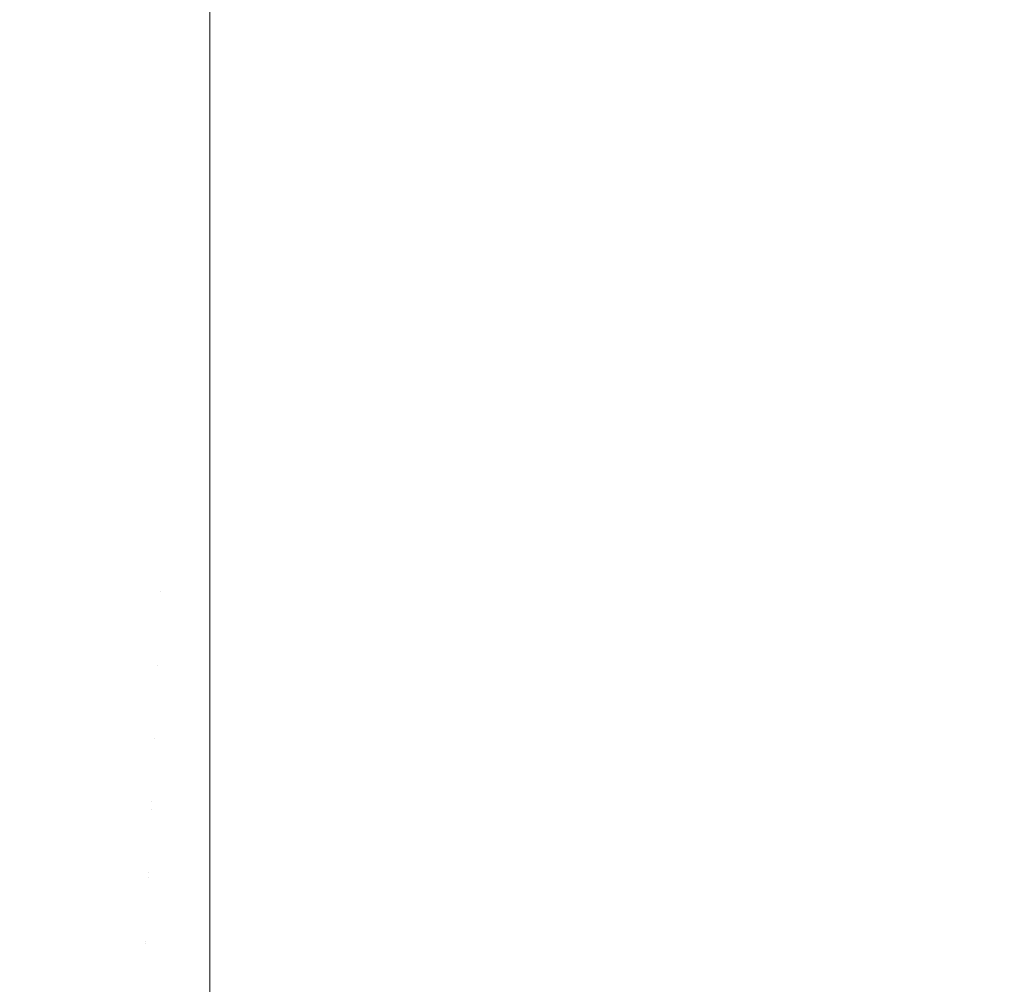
# Model space of a CAD drawing. Header units: centimetres. Extents: x -25.9 to 27.4, y -21.7 to -19.9.
# Tile 11 of 202: x -25.7962 to -25.7509, y -21.6297 to -21.5853. Entities that reach past the tile are written whole.
import ezdxf

# ---------------------------------------------------------------- set-up
doc = ezdxf.new("R2010")
doc.units = ezdxf.units.CM
doc.header["$LTSCALE"] = 2.54
doc.layers.add('Lucido design-1', color=7, linetype='Continuous')

# ---------------------------------------------------------------- blocks, each defined once
blk = doc.blocks.new('Gruppo-5-1')
at = {"color": 7, "linetype": 'Continuous', "lineweight": 9}
for points, invisible_edges in [([(-25.791946, -21.585323, 875.624746), (-25.793047, -21.585104, 875.624746), (-25.792202, -21.581293, 875.623791), (-25.791268, -21.581479, 875.623791)], 15), ([(-25.790837, -21.585493, 875.624746), (-25.791946, -21.585323, 875.624746), (-25.791268, -21.581479, 875.623791), (-25.790328, -21.581623, 875.623791)], 15), ([(-25.789722, -21.585616, 875.624746), (-25.790837, -21.585493, 875.624746), (-25.790328, -21.581623, 875.623791), (-25.789382, -21.581727, 875.623791)], 15), ([(-25.788603, -21.585689, 875.624746), (-25.789722, -21.585616, 875.624746), (-25.789382, -21.581727, 875.623791), (-25.788433, -21.581789, 875.623791)], 15), ([(-25.787481, -21.585713, 875.624746), (-25.788603, -21.585689, 875.624746), (-25.788433, -21.581789, 875.623791), (-25.787481, -21.58181, 875.623791)], 7), ([(-25.787481, -21.585713, 875.624746), (-25.787481, -21.58181, 875.623791), (27.312519, -21.58181, 875.623791), (27.312519, -21.585713, 875.624746)], 10), ([(-25.796088, -21.583647, 876.418166), (-25.797111, -21.583249, 876.418166), (-25.798689, -21.587057, 876.416999), (-25.797498, -21.587521, 876.416999)], 15), ([(-25.795048, -21.583999, 876.418166), (-25.796088, -21.583647, 876.418166), (-25.797498, -21.587521, 876.416999), (-25.796288, -21.587931, 876.416999)], 15), ([(-25.796376, -21.588211, 875.625858), (-25.797598, -21.587796, 875.625858), (-25.796276, -21.584163, 875.624746), (-25.795213, -21.584523, 875.624746)], 15), ([(-25.793994, -21.584307, 876.418166), (-25.795048, -21.583999, 876.418166), (-25.796288, -21.587931, 876.416999), (-25.795061, -21.588289, 876.416999)], 15), ([(-25.795137, -21.588572, 875.625858), (-25.796376, -21.588211, 875.625858), (-25.795213, -21.584523, 875.624746), (-25.794136, -21.584837, 875.624746)], 15), ([(-25.792928, -21.584568, 876.418166), (-25.793994, -21.584307, 876.418166), (-25.795061, -21.588289, 876.416999), (-25.79382, -21.588593, 876.416999)], 15), ([(-25.791851, -21.584782, 876.418166), (-25.792928, -21.584568, 876.418166), (-25.79382, -21.588593, 876.416999), (-25.792567, -21.588842, 876.416999)], 15), ([(-25.793883, -21.588879, 875.625858), (-25.795137, -21.588572, 875.625858), (-25.794136, -21.584837, 875.624746), (-25.793047, -21.585104, 875.624746)], 15), ([(-25.792618, -21.589131, 875.625858), (-25.793883, -21.588879, 875.625858), (-25.793047, -21.585104, 875.624746), (-25.791946, -21.585323, 875.624746)], 15), ([(-25.790766, -21.584949, 876.418166), (-25.791851, -21.584782, 876.418166), (-25.792567, -21.588842, 876.416999), (-25.791304, -21.589036, 876.416999)], 15), ([(-25.789674, -21.585068, 876.418166), (-25.790766, -21.584949, 876.418166), (-25.791304, -21.589036, 876.416999), (-25.790034, -21.589175, 876.416999)], 15), ([(-25.788579, -21.58514, 876.418166), (-25.789674, -21.585068, 876.418166), (-25.790034, -21.589175, 876.416999), (-25.788759, -21.589259, 876.416999)], 15), ([(-25.791342, -21.589327, 875.625858), (-25.792618, -21.589131, 875.625858), (-25.791946, -21.585323, 875.624746), (-25.790837, -21.585493, 875.624746)], 15), ([(-25.790059, -21.589467, 875.625858), (-25.791342, -21.589327, 875.625858), (-25.790837, -21.585493, 875.624746), (-25.789722, -21.585616, 875.624746)], 15), ([(-25.788579, -21.58514, 876.418166), (-25.788759, -21.589259, 876.416999), (-25.787481, -21.589287, 876.416999), (-25.787481, -21.585198, 876.418156)], 11), ([(-25.787481, -21.589282, 876.417), (27.312519, -21.589282, 876.417), (27.312519, -21.585198, 876.418156), (-25.787481, -21.585198, 876.418156)], 5), ([(-25.788771, -21.589552, 875.625858), (-25.790059, -21.589467, 875.625858), (-25.789722, -21.585616, 875.624746), (-25.788603, -21.585689, 875.624746)], 15), ([(-25.787481, -21.585881, 875.624794), (-25.787481, -21.58958, 875.625858), (-25.788771, -21.589552, 875.625858), (-25.788603, -21.585689, 875.624746)], 14), ([(-25.788603, -21.585689, 875.624746), (-25.787481, -21.585713, 875.624746), (-25.787481, -21.585881, 875.624794)], 9), ([(27.312519, -21.585713, 875.624746), (27.312519, -21.585881, 875.624794), (-25.787481, -21.585881, 875.624794), (-25.787481, -21.585713, 875.624746)], 10), ([(-25.787481, -21.58958, 875.625858), (-25.787481, -21.585881, 875.624794), (27.312519, -21.585881, 875.624794), (27.312519, -21.58958, 875.625858)], 10), ([(-25.796127, -21.592265, 875.627127), (-25.797526, -21.591857, 875.627127), (-25.796376, -21.588211, 875.625858), (-25.795137, -21.588572, 875.625858)], 15), ([(-25.795061, -21.588289, 876.416999), (-25.796288, -21.587931, 876.416999), (-25.79751, -21.591806, 876.415659), (-25.796113, -21.592213, 876.415659)], 15), ([(-25.79382, -21.588593, 876.416999), (-25.795061, -21.588289, 876.416999), (-25.796113, -21.592213, 876.415659), (-25.794699, -21.592559, 876.415659)], 15), ([(-25.794711, -21.592611, 875.627127), (-25.796127, -21.592265, 875.627127), (-25.795137, -21.588572, 875.625858), (-25.793883, -21.588879, 875.625858)], 15), ([(-25.792567, -21.588842, 876.416999), (-25.79382, -21.588593, 876.416999), (-25.794699, -21.592559, 876.415659), (-25.793272, -21.592843, 876.415659)], 15), ([(-25.793282, -21.592896, 875.627127), (-25.794711, -21.592611, 875.627127), (-25.793883, -21.588879, 875.625858), (-25.792618, -21.589131, 875.625858)], 15), ([(-25.791841, -21.593117, 875.627127), (-25.793282, -21.592896, 875.627127), (-25.792618, -21.589131, 875.625858), (-25.791342, -21.589327, 875.625858)], 15), ([(-25.791304, -21.589036, 876.416999), (-25.792567, -21.588842, 876.416999), (-25.793272, -21.592843, 876.415659), (-25.791834, -21.593064, 876.415659)], 15), ([(-25.790034, -21.589175, 876.416999), (-25.791304, -21.589036, 876.416999), (-25.791834, -21.593064, 876.415659), (-25.790388, -21.593223, 876.415659)], 15), ([(-25.788759, -21.589259, 876.416999), (-25.790034, -21.589175, 876.416999), (-25.790388, -21.593223, 876.415659), (-25.788936, -21.593318, 876.415659)], 15), ([(-25.790392, -21.593276, 875.627127), (-25.791841, -21.593117, 875.627127), (-25.791342, -21.589327, 875.625858), (-25.790059, -21.589467, 875.625858)], 15), ([(-25.788938, -21.593371, 875.627127), (-25.790392, -21.593276, 875.627127), (-25.790059, -21.589467, 875.625858), (-25.788771, -21.589552, 875.625858)], 15), ([(-25.787481, -21.590068, 875.62602), (-25.787481, -21.593403, 875.627127), (-25.788938, -21.593371, 875.627127), (-25.788771, -21.589552, 875.625858)], 14), ([(-25.787481, -21.593314, 876.41567), (-25.787481, -21.589287, 876.416999), (-25.788759, -21.589259, 876.416999), (-25.788936, -21.593318, 876.415659)], 14), ([(-25.788771, -21.589552, 875.625858), (-25.787481, -21.58958, 875.625858), (-25.787481, -21.590068, 875.62602)], 9), ([(-25.787481, -21.593314, 876.41567), (27.312519, -21.593314, 876.41567), (27.312519, -21.589282, 876.417), (-25.787481, -21.589282, 876.417)], 5), ([(27.312519, -21.58958, 875.625858), (27.312519, -21.590068, 875.62602), (-25.787481, -21.590068, 875.62602), (-25.787481, -21.58958, 875.625858)], 10), ([(-25.787481, -21.593403, 875.627127), (-25.787481, -21.590068, 875.62602), (27.312519, -21.590068, 875.62602), (27.312519, -21.593403, 875.627127)], 10), ([(-25.796113, -21.592213, 876.415659), (-25.79751, -21.591806, 876.415659), (-25.798711, -21.595617, 876.414148), (-25.797147, -21.596073, 876.414148)], 15), ([(-25.797103, -21.59591, 875.628551), (-25.79866, -21.595456, 875.628551), (-25.797526, -21.591857, 875.627127), (-25.796127, -21.592265, 875.627127)], 15), ([(-25.794699, -21.592559, 876.415659), (-25.796113, -21.592213, 876.415659), (-25.797147, -21.596073, 876.414148), (-25.795564, -21.596461, 876.414148)], 15), ([(-25.795528, -21.596295, 875.628551), (-25.797103, -21.59591, 875.628551), (-25.796127, -21.592265, 875.627127), (-25.794711, -21.592611, 875.627127)], 15), ([(-25.793272, -21.592843, 876.415659), (-25.794699, -21.592559, 876.415659), (-25.795564, -21.596461, 876.414148), (-25.793966, -21.596778, 876.414148)], 15), ([(-25.793937, -21.596612, 875.628551), (-25.795528, -21.596295, 875.628551), (-25.794711, -21.592611, 875.627127), (-25.793282, -21.592896, 875.627127)], 15), ([(-25.791834, -21.593064, 876.415659), (-25.793272, -21.592843, 876.415659), (-25.793966, -21.596778, 876.414148), (-25.792356, -21.597026, 876.414148)], 15), ([(-25.792334, -21.596859, 875.628551), (-25.793937, -21.596612, 875.628551), (-25.793282, -21.592896, 875.627127), (-25.791841, -21.593117, 875.627127)], 15), ([(-25.790388, -21.593223, 876.415659), (-25.791834, -21.593064, 876.415659), (-25.792356, -21.597026, 876.414148), (-25.790736, -21.597204, 876.414148)], 15), ([(-25.790721, -21.597035, 875.628551), (-25.792334, -21.596859, 875.628551), (-25.791841, -21.593117, 875.627127), (-25.790392, -21.593276, 875.627127)], 15), ([(-25.788936, -21.593318, 876.415659), (-25.790388, -21.593223, 876.415659), (-25.790736, -21.597204, 876.414148), (-25.78911, -21.59731, 876.414148)], 15), ([(-25.789103, -21.597141, 875.628551), (-25.790721, -21.597035, 875.628551), (-25.790392, -21.593276, 875.627127), (-25.788938, -21.593371, 875.627127)], 15), ([(-25.787481, -21.597285, 876.414171), (-25.787481, -21.59335, 876.415659), (-25.788936, -21.593318, 876.415659), (-25.78911, -21.59731, 876.414148)], 14), ([(-25.787481, -21.594197, 875.627427), (-25.787481, -21.597177, 875.628551), (-25.789103, -21.597141, 875.628551), (-25.788938, -21.593371, 875.627127)], 14), ([(-25.788938, -21.593371, 875.627127), (-25.787481, -21.593403, 875.627127), (-25.787481, -21.594197, 875.627427)], 9), ([(-25.788936, -21.593318, 876.415659), (-25.787481, -21.59335, 876.415659), (-25.787481, -21.593314, 876.41567)], 9), ([(27.312519, -21.59335, 876.415659), (27.312519, -21.593314, 876.41567), (-25.787481, -21.593314, 876.41567), (-25.787481, -21.59335, 876.415659)], 10), ([(-25.787481, -21.59335, 876.415659), (-25.787481, -21.597285, 876.414171), (27.312519, -21.597285, 876.414171), (27.312519, -21.59335, 876.415659)], 10), ([(27.312519, -21.593403, 875.627127), (27.312519, -21.594197, 875.627427), (-25.787481, -21.594197, 875.627427), (-25.787481, -21.593403, 875.627127)], 10), ([(-25.787481, -21.597177, 875.628551), (-25.787481, -21.594197, 875.627427), (27.312519, -21.594197, 875.627427), (27.312519, -21.597177, 875.628551)], 10), ([(-25.796332, -21.599924, 875.630127), (-25.798065, -21.5995, 875.630127), (-25.797103, -21.59591, 875.628551), (-25.795528, -21.596295, 875.628551)], 15), ([(-25.795564, -21.596461, 876.414148), (-25.797147, -21.596073, 876.414148), (-25.798162, -21.599862, 876.412471), (-25.796413, -21.60029, 876.412471)], 15), ([(-25.793966, -21.596778, 876.414148), (-25.795564, -21.596461, 876.414148), (-25.796413, -21.60029, 876.412471), (-25.794647, -21.600641, 876.412471)], 15), ([(-25.794582, -21.600273, 875.630127), (-25.796332, -21.599924, 875.630127), (-25.795528, -21.596295, 875.628551), (-25.793937, -21.596612, 875.628551)], 15), ([(-25.792356, -21.597026, 876.414148), (-25.793966, -21.596778, 876.414148), (-25.794647, -21.600641, 876.412471), (-25.792868, -21.600915, 876.412471)], 15), ([(-25.792819, -21.600544, 875.630127), (-25.794582, -21.600273, 875.630127), (-25.793937, -21.596612, 875.628551), (-25.792334, -21.596859, 875.628551)], 15), ([(-25.791045, -21.600738, 875.630127), (-25.792819, -21.600544, 875.630127), (-25.792334, -21.596859, 875.628551), (-25.790721, -21.597035, 875.628551)], 15), ([(-25.790736, -21.597204, 876.414148), (-25.792356, -21.597026, 876.414148), (-25.792868, -21.600915, 876.412471), (-25.791078, -21.601111, 876.412471)], 15), ([(-25.78911, -21.59731, 876.414148), (-25.790736, -21.597204, 876.414148), (-25.791078, -21.601111, 876.412471), (-25.789281, -21.601229, 876.412471)], 15), ([(-25.789265, -21.600855, 875.630127), (-25.791045, -21.600738, 875.630127), (-25.790721, -21.597035, 875.628551), (-25.789103, -21.597141, 875.628551)], 15), ([(-25.787481, -21.601189, 876.412505), (-25.787481, -21.597346, 876.414148), (-25.78911, -21.59731, 876.414148), (-25.789281, -21.601229, 876.412471)], 14), ([(-25.787481, -21.598262, 875.629011), (-25.787481, -21.600894, 875.630127), (-25.789265, -21.600855, 875.630127), (-25.789103, -21.597141, 875.628551)], 14), ([(-25.78911, -21.59731, 876.414148), (-25.787481, -21.597346, 876.414148), (-25.787481, -21.597285, 876.414171)], 9), ([(-25.789103, -21.597141, 875.628551), (-25.787481, -21.597177, 875.628551), (-25.787481, -21.598262, 875.629011)], 9), ([(27.312519, -21.597177, 875.628551), (27.312519, -21.598262, 875.629011), (-25.787481, -21.598262, 875.629011), (-25.787481, -21.597177, 875.628551)], 10), ([(27.312519, -21.597346, 876.414148), (27.312519, -21.597285, 876.414171), (-25.787481, -21.597285, 876.414171), (-25.787481, -21.597346, 876.414148)], 10), ([(-25.787481, -21.597346, 876.414148), (-25.787481, -21.601189, 876.412505), (27.312519, -21.601189, 876.412505), (27.312519, -21.597346, 876.414148)], 10), ([(-25.787481, -21.600894, 875.630127), (-25.787481, -21.598262, 875.629011), (27.312519, -21.598262, 875.629011), (27.312519, -21.600894, 875.630127)], 10), ([(-25.795217, -21.603872, 875.631854), (-25.797123, -21.603492, 875.631854), (-25.796332, -21.599924, 875.630127), (-25.794582, -21.600273, 875.630127)], 15), ([(-25.794647, -21.600641, 876.412471), (-25.796413, -21.60029, 876.412471), (-25.797245, -21.604041, 876.410631), (-25.795315, -21.604425, 876.410631)], 15), ([(-25.793296, -21.604167, 875.631854), (-25.795217, -21.603872, 875.631854), (-25.794582, -21.600273, 875.630127), (-25.792819, -21.600544, 875.630127)], 15), ([(-25.791364, -21.604379, 875.631854), (-25.793296, -21.604167, 875.631854), (-25.792819, -21.600544, 875.630127), (-25.791045, -21.600738, 875.630127)], 15), ([(-25.792868, -21.600915, 876.412471), (-25.794647, -21.600641, 876.412471), (-25.795315, -21.604425, 876.410631), (-25.793369, -21.604725, 876.410631)], 15), ([(-25.791078, -21.601111, 876.412471), (-25.792868, -21.600915, 876.412471), (-25.793369, -21.604725, 876.410631), (-25.791413, -21.604939, 876.410631)], 15), ([(-25.789424, -21.604506, 875.631854), (-25.791364, -21.604379, 875.631854), (-25.791045, -21.600738, 875.630127), (-25.789265, -21.600855, 875.630127)], 15), ([(-25.787481, -21.602254, 875.63077), (-25.787481, -21.604548, 875.631854), (-25.789424, -21.604506, 875.631854), (-25.789265, -21.600855, 875.630127)], 14), ([(-25.789265, -21.600855, 875.630127), (-25.787481, -21.600894, 875.630127), (-25.787481, -21.602254, 875.63077)], 9), ([(27.312519, -21.600894, 875.630127), (27.312519, -21.602254, 875.63077), (-25.787481, -21.602254, 875.63077), (-25.787481, -21.600894, 875.630127)], 10), ([(-25.789281, -21.601229, 876.412471), (-25.791078, -21.601111, 876.412471), (-25.791413, -21.604939, 876.410631), (-25.789449, -21.605068, 876.410631)], 15), ([(-25.787481, -21.605019, 876.410674), (-25.787481, -21.601268, 876.412471), (-25.789281, -21.601229, 876.412471), (-25.789449, -21.605068, 876.410631)], 14), ([(-25.789281, -21.601229, 876.412471), (-25.787481, -21.601268, 876.412471), (-25.787481, -21.601189, 876.412505)], 9), ([(27.312519, -21.601268, 876.412471), (27.312519, -21.601189, 876.412505), (-25.787481, -21.601189, 876.412505), (-25.787481, -21.601268, 876.412471)], 10), ([(-25.787481, -21.601268, 876.412471), (-25.787481, -21.605019, 876.410674), (27.312519, -21.605019, 876.410674), (27.312519, -21.601268, 876.412471)], 10), ([(-25.787481, -21.604548, 875.631854), (-25.787481, -21.602254, 875.63077), (27.312519, -21.602254, 875.63077), (27.312519, -21.604548, 875.631854)], 10), ([(-25.79584, -21.607403, 875.63373), (-25.797899, -21.606993, 875.63373), (-25.797123, -21.603492, 875.631854), (-25.795217, -21.603872, 875.631854)], 15), ([(-25.795315, -21.604425, 876.410631), (-25.797245, -21.604041, 876.410631), (-25.798058, -21.607708, 876.408631), (-25.795967, -21.608124, 876.408631)], 15), ([(-25.793764, -21.607722, 875.63373), (-25.79584, -21.607403, 875.63373), (-25.795217, -21.603872, 875.631854), (-25.793296, -21.604167, 875.631854)], 15), ([(-25.791676, -21.607951, 875.63373), (-25.793764, -21.607722, 875.63373), (-25.793296, -21.604167, 875.631854), (-25.791364, -21.604379, 875.631854)], 15), ([(-25.793369, -21.604725, 876.410631), (-25.795315, -21.604425, 876.410631), (-25.795967, -21.608124, 876.408631), (-25.79386, -21.608448, 876.408631)], 15), ([(-25.789581, -21.608088, 875.63373), (-25.791676, -21.607951, 875.63373), (-25.791364, -21.604379, 875.631854), (-25.789424, -21.604506, 875.631854)], 15), ([(-25.787481, -21.606165, 875.6327), (-25.787481, -21.608134, 875.63373), (-25.789581, -21.608088, 875.63373), (-25.789424, -21.604506, 875.631854)], 14), ([(-25.789424, -21.604506, 875.631854), (-25.787481, -21.604548, 875.631854), (-25.787481, -21.606165, 875.6327)], 9), ([(27.312519, -21.604548, 875.631854), (27.312519, -21.606165, 875.6327), (-25.787481, -21.606165, 875.6327), (-25.787481, -21.604548, 875.631854)], 10), ([(-25.791413, -21.604939, 876.410631), (-25.793369, -21.604725, 876.410631), (-25.79386, -21.608448, 876.408631), (-25.79174, -21.60868, 876.408631)], 15), ([(-25.789449, -21.605068, 876.410631), (-25.791413, -21.604939, 876.410631), (-25.79174, -21.60868, 876.408631), (-25.789613, -21.60882, 876.408631)], 15), ([(-25.787481, -21.608768, 876.408683), (-25.787481, -21.605111, 876.410631), (-25.789449, -21.605068, 876.410631), (-25.789613, -21.60882, 876.408631)], 14), ([(-25.789449, -21.605068, 876.410631), (-25.787481, -21.605111, 876.410631), (-25.787481, -21.605019, 876.410674)], 9), ([(27.312519, -21.605111, 876.410631), (27.312519, -21.605019, 876.410674), (-25.787481, -21.605019, 876.410674), (-25.787481, -21.605111, 876.410631)], 10), ([(-25.787481, -21.605111, 876.410631), (-25.787481, -21.608768, 876.408683), (27.312519, -21.608768, 876.408683), (27.312519, -21.605111, 876.410631)], 10), ([(-25.787481, -21.608134, 875.63373), (-25.787481, -21.606165, 875.6327), (27.312519, -21.606165, 875.6327), (27.312519, -21.608134, 875.63373)], 10), ([(-25.796449, -21.61086, 875.635751), (-25.798659, -21.61042, 875.635751), (-25.797899, -21.606993, 875.63373), (-25.79584, -21.607403, 875.63373)], 15), ([(-25.795967, -21.608124, 876.408631), (-25.798058, -21.607708, 876.408631), (-25.79885, -21.611284, 876.406476), (-25.796603, -21.611731, 876.406476)], 15), ([(-25.794222, -21.611203, 875.635751), (-25.796449, -21.61086, 875.635751), (-25.79584, -21.607403, 875.63373), (-25.793764, -21.607722, 875.63373)], 15), ([(-25.791982, -21.611448, 875.635751), (-25.794222, -21.611203, 875.635751), (-25.793764, -21.607722, 875.63373), (-25.791676, -21.607951, 875.63373)], 15), ([(-25.79386, -21.608448, 876.408631), (-25.795967, -21.608124, 876.408631), (-25.796603, -21.611731, 876.406476), (-25.794338, -21.612079, 876.406476)], 15), ([(-25.789734, -21.611595, 875.635751), (-25.791982, -21.611448, 875.635751), (-25.791676, -21.607951, 875.63373), (-25.789581, -21.608088, 875.63373)], 15), ([(-25.789734, -21.611595, 875.635751), (-25.789581, -21.608088, 875.63373), (-25.787481, -21.608134, 875.63373), (-25.787481, -21.60999, 875.634799)], 11), ([(27.312519, -21.608134, 875.63373), (27.312519, -21.60999, 875.634799), (-25.787481, -21.60999, 875.634799), (-25.787481, -21.608134, 875.63373)], 10), ([(-25.79174, -21.60868, 876.408631), (-25.79386, -21.608448, 876.408631), (-25.794338, -21.612079, 876.406476), (-25.792059, -21.612329, 876.406476)], 15), ([(-25.789613, -21.60882, 876.408631), (-25.79174, -21.60868, 876.408631), (-25.792059, -21.612329, 876.406476), (-25.789772, -21.612479, 876.406476)], 15), ([(-25.787481, -21.61243, 876.406534), (-25.787481, -21.608866, 876.408631), (-25.789613, -21.60882, 876.408631), (-25.789772, -21.612479, 876.406476)], 14), ([(-25.789613, -21.60882, 876.408631), (-25.787481, -21.608866, 876.408631), (-25.787481, -21.608768, 876.408683)], 9), ([(27.312519, -21.608866, 876.408631), (27.312519, -21.608768, 876.408683), (-25.787481, -21.608768, 876.408683), (-25.787481, -21.608866, 876.408631)], 10), ([(-25.787481, -21.608866, 876.408631), (-25.787481, -21.61243, 876.406534), (27.312519, -21.61243, 876.406534), (27.312519, -21.608866, 876.408631)], 10), ([(-25.787481, -21.60999, 875.634799), (-25.787481, -21.611645, 875.635751), (-25.789734, -21.611595, 875.635751)], 10), ([(-25.787481, -21.611645, 875.635751), (-25.787481, -21.60999, 875.634799), (27.312519, -21.60999, 875.634799), (27.312519, -21.611645, 875.635751)], 10), ([(-25.79467, -21.614603, 875.637916), (-25.797045, -21.614237, 875.637916), (-25.796449, -21.61086, 875.635751), (-25.794222, -21.611203, 875.635751)], 15), ([(-25.792281, -21.614864, 875.637916), (-25.79467, -21.614603, 875.637916), (-25.794222, -21.611203, 875.635751), (-25.791982, -21.611448, 875.635751)], 15), ([(-25.794338, -21.612079, 876.406476), (-25.796603, -21.611731, 876.406476), (-25.797221, -21.61524, 876.40417), (-25.794803, -21.615612, 876.40417)], 15), ([(-25.789883, -21.615021, 875.637916), (-25.792281, -21.614864, 875.637916), (-25.791982, -21.611448, 875.635751), (-25.789734, -21.611595, 875.635751)], 15), ([(-25.789883, -21.615021, 875.637916), (-25.789734, -21.611595, 875.635751), (-25.787481, -21.611645, 875.635751), (-25.787481, -21.613719, 875.637061)], 11), ([(27.312519, -21.611645, 875.635751), (27.312519, -21.613719, 875.637061), (-25.787481, -21.613719, 875.637061), (-25.787481, -21.611645, 875.635751)], 10), ([(-25.792059, -21.612329, 876.406476), (-25.794338, -21.612079, 876.406476), (-25.794803, -21.615612, 876.40417), (-25.79237, -21.615879, 876.40417)], 15), ([(-25.789772, -21.612479, 876.406476), (-25.792059, -21.612329, 876.406476), (-25.79237, -21.615879, 876.40417), (-25.789928, -21.616039, 876.40417)], 15), ([(-25.787481, -21.615996, 876.404232), (-25.787481, -21.612529, 876.406476), (-25.789772, -21.612479, 876.406476), (-25.789928, -21.616039, 876.40417)], 14), ([(-25.789772, -21.612479, 876.406476), (-25.787481, -21.612529, 876.406476), (-25.787481, -21.61243, 876.406534)], 9), ([(27.312519, -21.612529, 876.406476), (27.312519, -21.61243, 876.406534), (-25.787481, -21.61243, 876.406534), (-25.787481, -21.612529, 876.406476)], 10), ([(-25.787481, -21.612529, 876.406476), (-25.787481, -21.615996, 876.404232), (27.312519, -21.615996, 876.404232), (27.312519, -21.612529, 876.406476)], 10), ([(-25.787481, -21.613719, 875.637061), (-25.787481, -21.615074, 875.637916), (-25.789883, -21.615021, 875.637916)], 10), ([(-25.787481, -21.615074, 875.637916), (-25.787481, -21.613719, 875.637061), (27.312519, -21.613719, 875.637061), (27.312519, -21.615074, 875.637916)], 10), ([(-25.795106, -21.617916, 875.640219), (-25.797625, -21.617528, 875.640219), (-25.797045, -21.614237, 875.637916), (-25.79467, -21.614603, 875.637916)], 15), ([(-25.792572, -21.618193, 875.640219), (-25.795106, -21.617916, 875.640219), (-25.79467, -21.614603, 875.637916), (-25.792281, -21.614864, 875.637916)], 15), ([(-25.790029, -21.61836, 875.640219), (-25.792572, -21.618193, 875.640219), (-25.792281, -21.614864, 875.637916), (-25.789883, -21.615021, 875.637916)], 15), ([(-25.790029, -21.61836, 875.640219), (-25.789883, -21.615021, 875.637916), (-25.787481, -21.615074, 875.637916), (-25.787481, -21.617347, 875.639483)], 11), ([(-25.794803, -21.615612, 876.40417), (-25.797221, -21.61524, 876.40417), (-25.797822, -21.618646, 876.401719), (-25.795254, -21.619041, 876.401719)], 15), ([(27.312519, -21.615074, 875.637916), (27.312519, -21.617347, 875.639483), (-25.787481, -21.617347, 875.639483), (-25.787481, -21.615074, 875.637916)], 10), ([(-25.79237, -21.615879, 876.40417), (-25.794803, -21.615612, 876.40417), (-25.795254, -21.619041, 876.401719), (-25.792671, -21.619324, 876.401719)], 15), ([(-25.789928, -21.616039, 876.40417), (-25.79237, -21.615879, 876.40417), (-25.792671, -21.619324, 876.401719), (-25.790079, -21.619494, 876.401719)], 15), ([(-25.787481, -21.619462, 876.401781), (-25.787481, -21.616092, 876.40417), (-25.789928, -21.616039, 876.40417), (-25.790079, -21.619494, 876.401719)], 14), ([(-25.789928, -21.616039, 876.40417), (-25.787481, -21.616092, 876.40417), (-25.787481, -21.615996, 876.404232)], 9), ([(27.312519, -21.616092, 876.40417), (27.312519, -21.615996, 876.404232), (-25.787481, -21.615996, 876.404232), (-25.787481, -21.616092, 876.40417)], 10), ([(-25.787481, -21.616092, 876.40417), (-25.787481, -21.619462, 876.401781), (27.312519, -21.619462, 876.401781), (27.312519, -21.616092, 876.40417)], 10), ([(-25.795536, -21.621184, 875.642697), (-25.798197, -21.620774, 875.642697), (-25.797625, -21.617528, 875.640219), (-25.795106, -21.617916, 875.640219)], 15), ([(-25.787481, -21.617347, 875.639483), (-25.787481, -21.618416, 875.640219), (-25.790029, -21.61836, 875.640219)], 10), ([(-25.787481, -21.618416, 875.640219), (-25.787481, -21.617347, 875.639483), (27.312519, -21.617347, 875.639483), (27.312519, -21.618416, 875.640219)], 10), ([(-25.79286, -21.621477, 875.642697), (-25.795536, -21.621184, 875.642697), (-25.795106, -21.617916, 875.640219), (-25.792572, -21.618193, 875.640219)], 15), ([(-25.790173, -21.621653, 875.642697), (-25.79286, -21.621477, 875.642697), (-25.792572, -21.618193, 875.640219), (-25.790029, -21.61836, 875.640219)], 15), ([(-25.795254, -21.619041, 876.401719), (-25.797822, -21.618646, 876.401719), (-25.798134, -21.620413, 876.400357), (-25.795488, -21.62082, 876.400357)], 15), ([(-25.790173, -21.621653, 875.642697), (-25.790029, -21.61836, 875.640219), (-25.787481, -21.618416, 875.640219), (-25.787481, -21.620866, 875.642061)], 11), ([(27.312519, -21.618416, 875.640219), (27.312519, -21.620866, 875.642061), (-25.787481, -21.620866, 875.642061), (-25.787481, -21.618416, 875.640219)], 10), ([(-25.792671, -21.619324, 876.401719), (-25.795254, -21.619041, 876.401719), (-25.795488, -21.62082, 876.400357), (-25.792828, -21.621112, 876.400357)], 15), ([(-25.790079, -21.619494, 876.401719), (-25.792671, -21.619324, 876.401719), (-25.792828, -21.621112, 876.400357), (-25.790157, -21.621287, 876.400357)], 15), ([(-25.787481, -21.61955, 876.401719), (-25.790079, -21.619494, 876.401719), (-25.790157, -21.621287, 876.400357), (-25.787481, -21.621345, 876.400357)], 7), ([(-25.790079, -21.619494, 876.401719), (-25.787481, -21.61955, 876.401719), (-25.787481, -21.619462, 876.401781)], 9), ([(27.312519, -21.61955, 876.401719), (27.312519, -21.619462, 876.401781), (-25.787481, -21.619462, 876.401781), (-25.787481, -21.61955, 876.401719)], 10), ([(-25.787481, -21.61955, 876.401719), (-25.787481, -21.621345, 876.400357), (27.312519, -21.621345, 876.400357), (27.312519, -21.61955, 876.401719)], 10), ([(-25.795488, -21.62082, 876.400357), (-25.798134, -21.620413, 876.400357), (-25.798701, -21.623633, 876.397705), (-25.795915, -21.624062, 876.397705)], 15), ([(-25.795947, -21.624306, 875.645271), (-25.798744, -21.623876, 875.645271), (-25.798197, -21.620774, 875.642697), (-25.795536, -21.621184, 875.642697)], 15), ([(-25.792828, -21.621112, 876.400357), (-25.795488, -21.62082, 876.400357), (-25.795915, -21.624062, 876.397705), (-25.793113, -21.624368, 876.397705)], 15), ([(-25.787481, -21.620866, 875.642061), (-25.787481, -21.621712, 875.642697), (-25.790173, -21.621653, 875.642697)], 10), ([(-25.787481, -21.621712, 875.642697), (-25.787481, -21.620866, 875.642061), (27.312519, -21.620866, 875.642061), (27.312519, -21.621712, 875.642697)], 10), ([(-25.793134, -21.624614, 875.645271), (-25.795947, -21.624306, 875.645271), (-25.795536, -21.621184, 875.642697), (-25.79286, -21.621477, 875.642697)], 15), ([(-25.790157, -21.621287, 876.400357), (-25.792828, -21.621112, 876.400357), (-25.793113, -21.624368, 876.397705), (-25.7903, -21.624553, 876.397705)], 15), ([(-25.790157, -21.621287, 876.400357), (-25.7903, -21.624553, 876.397705), (-25.787481, -21.624614, 876.397705), (-25.787481, -21.622808, 876.39917)], 11), ([(-25.787481, -21.622808, 876.39917), (-25.787481, -21.621345, 876.400357), (-25.790157, -21.621287, 876.400357)], 10), ([(-25.787481, -21.621345, 876.400357), (-25.787481, -21.622808, 876.39917), (27.312519, -21.622808, 876.39917), (27.312519, -21.621345, 876.400357)], 10), ([(-25.79031, -21.624799, 875.645271), (-25.793134, -21.624614, 875.645271), (-25.79286, -21.621477, 875.642697), (-25.790173, -21.621653, 875.642697)], 15), ([(-25.79031, -21.624799, 875.645271), (-25.790173, -21.621653, 875.642697), (-25.787481, -21.621712, 875.642697), (-25.787481, -21.624271, 875.644789)], 11), ([(27.312519, -21.621712, 875.642697), (27.312519, -21.624271, 875.644789), (-25.787481, -21.624271, 875.644789), (-25.787481, -21.621712, 875.642697)], 10), ([(27.312519, -21.624614, 876.397705), (27.312519, -21.622808, 876.39917), (-25.787481, -21.622808, 876.39917), (-25.787481, -21.624614, 876.397705)], 10), ([(-25.795915, -21.624062, 876.397705), (-25.798701, -21.623633, 876.397705), (-25.799251, -21.626752, 876.394906), (-25.796328, -21.627202, 876.394906)], 15), ([(-25.796345, -21.627324, 875.647975), (-25.799273, -21.626874, 875.647975), (-25.798744, -21.623876, 875.645271), (-25.795947, -21.624306, 875.645271)], 15), ([(-25.793113, -21.624368, 876.397705), (-25.795915, -21.624062, 876.397705), (-25.796328, -21.627202, 876.394906), (-25.793389, -21.627524, 876.394906)], 15), ([(-25.7934, -21.627647, 875.647975), (-25.796345, -21.627324, 875.647975), (-25.795947, -21.624306, 875.645271), (-25.793134, -21.624614, 875.645271)], 15), ([(-25.7903, -21.624553, 876.397705), (-25.793113, -21.624368, 876.397705), (-25.793389, -21.627524, 876.394906), (-25.790438, -21.627717, 876.394906)], 15), ([(-25.7903, -21.624553, 876.397705), (-25.790438, -21.627717, 876.394906), (-25.787481, -21.627782, 876.394906), (-25.787481, -21.626053, 876.396434)], 11), ([(-25.787481, -21.624271, 875.644789), (-25.787481, -21.624861, 875.645271), (-25.79031, -21.624799, 875.645271)], 10), ([(-25.787481, -21.626053, 876.396434), (-25.787481, -21.624614, 876.397705), (-25.7903, -21.624553, 876.397705)], 10), ([(-25.787481, -21.624861, 875.645271), (-25.787481, -21.624271, 875.644789), (27.312519, -21.624271, 875.644789), (27.312519, -21.624861, 875.645271)], 10), ([(-25.790443, -21.627841, 875.647975), (-25.7934, -21.627647, 875.647975), (-25.793134, -21.624614, 875.645271), (-25.79031, -21.624799, 875.645271)], 15), ([(-25.790443, -21.627841, 875.647975), (-25.79031, -21.624799, 875.645271), (-25.787481, -21.624861, 875.645271), (-25.787481, -21.627553, 875.647662)], 11), ([(-25.787481, -21.624614, 876.397705), (-25.787481, -21.626053, 876.396434), (27.312519, -21.626053, 876.396434), (27.312519, -21.624614, 876.397705)], 10), ([(27.312519, -21.624861, 875.645271), (27.312519, -21.627553, 875.647662), (-25.787481, -21.627553, 875.647662), (-25.787481, -21.624861, 875.645271)], 10), ([(27.312519, -21.627782, 876.394906), (27.312519, -21.626053, 876.396434), (-25.787481, -21.626053, 876.396434), (-25.787481, -21.627782, 876.394906)], 10), ([(-25.793389, -21.627524, 876.394906), (-25.796328, -21.627202, 876.394906), (-25.796726, -21.630219, 876.39198), (-25.793654, -21.630555, 876.39198)], 15), ([(-25.793655, -21.630571, 875.650802), (-25.796728, -21.630234, 875.650802), (-25.796345, -21.627324, 875.647975), (-25.7934, -21.627647, 875.647975)], 15), ([(-25.790571, -21.630773, 875.650802), (-25.793655, -21.630571, 875.650802), (-25.7934, -21.627647, 875.647975), (-25.790443, -21.627841, 875.647975)], 15), ([(-25.790438, -21.627717, 876.394906), (-25.793389, -21.627524, 876.394906), (-25.793654, -21.630555, 876.39198), (-25.790571, -21.630758, 876.39198)], 15), ([(-25.790438, -21.627717, 876.394906), (-25.790571, -21.630758, 876.39198), (-25.787481, -21.630825, 876.39198), (-25.787481, -21.629179, 876.393563)], 11), ([(-25.787481, -21.627553, 875.647662), (-25.787481, -21.627905, 875.647975), (-25.790443, -21.627841, 875.647975)], 10), ([(-25.787481, -21.629179, 876.393563), (-25.787481, -21.627782, 876.394906), (-25.790438, -21.627717, 876.394906)], 10), ([(-25.787481, -21.627905, 875.647975), (-25.787481, -21.627553, 875.647662), (27.312519, -21.627553, 875.647662), (27.312519, -21.627905, 875.647975)], 10), ([(-25.790571, -21.630773, 875.650802), (-25.790443, -21.627841, 875.647975), (-25.787481, -21.627905, 875.647975), (-25.787481, -21.630708, 875.650675)], 11), ([(-25.787481, -21.627782, 876.394906), (-25.787481, -21.629179, 876.393563), (27.312519, -21.629179, 876.393563), (27.312519, -21.627782, 876.394906)], 10), ([(27.312519, -21.627905, 875.647975), (27.312519, -21.630708, 875.650675), (-25.787481, -21.630708, 875.650675), (-25.787481, -21.627905, 875.647975)], 10), ([(27.312519, -21.630825, 876.39198), (27.312519, -21.629179, 876.393563), (-25.787481, -21.629179, 876.393563), (-25.787481, -21.630825, 876.39198)], 10)]:
    blk.add_3dface(points, dxfattribs=dict(at, invisible_edges=invisible_edges))

msp = doc.modelspace()

# ---------------------------------------------------------------- block references
at = {"layer": 'Lucido design-1', "color": 7}
msp.add_blockref('Gruppo-5-1', (0, 0), dxfattribs=at)

doc.saveas('drawing.dxf')
